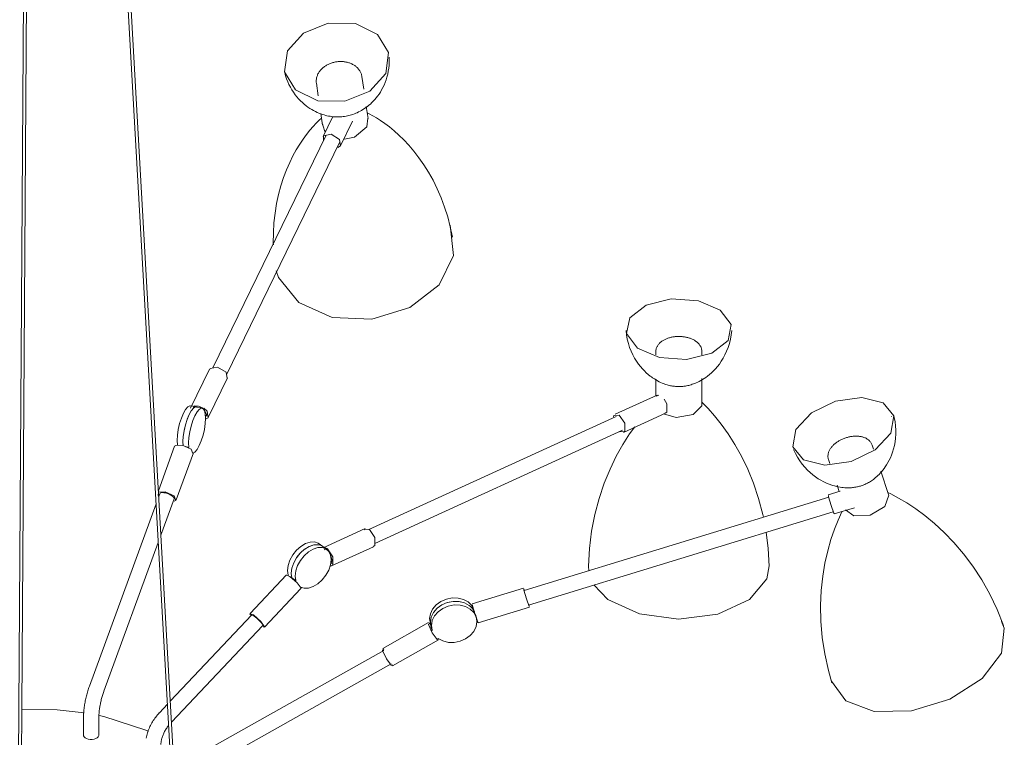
# Model space of a CAD drawing. Header units: millimetres. Extents: x 5752 to 11379, y 522 to 7258.
# Tile 10 of 15: x 8407 to 9049, y 4769 to 5237. Entities that reach past the tile are written whole.
import ezdxf

# ---------------------------------------------------------------- set-up
doc = ezdxf.new("R2010")
doc.units = ezdxf.units.MM
doc.layers.add('E-LITE-EQPM', color=7, linetype='Continuous', lineweight=20)

# ---------------------------------------------------------------- blocks, each defined once
blk = doc.blocks.new('20047 - 20047 RETRO Copper pendant lamp 12L-458346-00 Isometrico PDF')
at = {"layer": 'E-LITE-EQPM', "color": 251, "lineweight": 9, "true_color": 0x636466}
for p, q in [((2438.82, 5587.93), (2486.89, 4740.4)), ((2488.88, 4740.52), (2440.78, 5588.55)), ((2392.42, 5581.91), (2386.2, 4664.13)), ((2388.2, 4664.14), (2394.41, 5581.68)), ((2612.12, 5191.8), (2610.92, 5199.99)), ((2581.23, 5195.63), (2582.43, 5187.44)), ((2614.93, 5172.6), (2613.77, 5180.54)), ((2584.11, 5176), (2585.25, 5168.25)), ((2591.67, 5173.48), (2585.59, 5160.99)), ((2597.27, 5155.29), (2604.87, 5170.89)), ((2587.64, 5161.77), (2513.66, 5009.97)), ((2522.63, 5005.54), (2596.6, 5157.35)), ((2802.68, 5020.7), (2802.68, 5018.54)), ((2832.68, 5018.51), (2832.68, 5020.7)), ((2511.61, 5009.18), (2499.16, 4983.64)), ((2510.85, 4977.95), (2523.3, 5003.49)), ((2802.68, 5002.71), (2802.68, 4991.87)), ((2832.68, 4986.28), (2832.68, 5003.11)), ((2803.56, 4992.27), (2776.13, 4979.72)), ((2802.77, 4991.56), (2804.69, 4992.22)), ((2503.01, 4984.47), (2499.29, 4985.32)), ((2501.56, 4985.15), (2501.03, 4984.06)), ((2501.11, 4983.77), (2501.77, 4984.23)), ((2501.5, 4985.15), (2504.38, 4985.02)), ((2502.44, 4984.48), (2503.5, 4984.26)), ((2506.73, 4983.62), (2503.01, 4984.47)), ((2504.38, 4985.02), (2507.43, 4983.79)), ((2496.93, 4976.48), (2498.22, 4979.55)), ((2498.26, 4979.63), (2499.65, 4982.06)), ((2499.69, 4982.12), (2501.08, 4983.74)), ((2509.5, 4978.6), (2510.18, 4980)), ((2776.75, 4978.36), (2615.37, 4904.52)), ((2781.54, 4967.9), (2808.97, 4980.45)), ((2956.38, 4978.2), (2956.39, 4978.13)), ((2494.9, 4969.08), (2495.75, 4972.77)), ((2495.78, 4972.89), (2496.89, 4976.38)), ((2494.15, 4961.88), (2494.33, 4965.21)), ((2494.34, 4965.33), (2494.88, 4968.96)), ((2619.31, 4895.33), (2780.91, 4969.27)), ((2488.78, 4958.98), (2478.14, 4929.83)), ((2494.28, 4959.3), (2494.15, 4961.78)), ((2495.85, 4958.63), (2498.04, 4958.13)), ((2944.62, 4956.98), (2943.74, 4959.63)), ((2489.83, 4923.96), (2500.99, 4954.52)), ((2498.04, 4958.13), (2497.89, 4957.71)), ((2915.28, 4950.13), (2916.12, 4947.63)), ((2954.53, 4927.31), (2949.4, 4942.66)), ((2920.84, 4933.48), (2922.23, 4929.32)), ((2477.75, 4927.42), (2478.17, 4926.82)), ((2482.53, 4929.04), (2478.04, 4928.93)), ((2479.03, 4927.9), (2478.35, 4926.04)), ((2922.91, 4929.52), (2915.12, 4927.14)), ((2915.37, 4926.63), (2915.36, 4925.91)), ((2954.64, 4926.95), (2954.45, 4927.34)), ((2476.64, 4921.37), (2433.21, 4802.44)), ((2479.78, 4900.81), (2488.42, 4924.47)), ((2915.43, 4925.66), (2716.67, 4864.77)), ((2719.62, 4855.22), (2918.38, 4916.11)), ((2918.93, 4914.71), (2932.25, 4918.79)), ((2613.11, 4905.14), (2585.68, 4892.59)), ((2612.32, 4904.43), (2615.81, 4904.54)), ((2442.6, 4799.01), (2478.07, 4896.13)), ((2576.66, 4893.56), (2579.61, 4894.51)), ((2579.7, 4894.53), (2582.45, 4894.6)), ((2582.52, 4894.59), (2583.76, 4894.3)), ((2585.46, 4893.42), (2582.98, 4895.23)), ((2568.36, 4886.22), (2570.73, 4889.19)), ((2570.79, 4889.26), (2573.54, 4891.7)), ((2573.63, 4891.77), (2576.58, 4893.52)), ((2584.95, 4893.76), (2585.52, 4893.38)), ((2587.94, 4891.61), (2585.46, 4893.42)), ((2588.18, 4892.08), (2586.3, 4891.22)), ((2586.84, 4892.71), (2588.38, 4891.99)), ((2591.09, 4880.77), (2618.52, 4893.32)), ((2565.29, 4879.36), (2566.44, 4882.75)), ((2566.48, 4882.84), (2568.3, 4886.13)), ((2590.46, 4882.13), (2591.88, 4882.78)), ((2561.72, 4874.98), (2537.96, 4849.82)), ((2564.87, 4876.01), (2565.27, 4879.26)), ((2565.25, 4873.02), (2564.87, 4875.92)), ((2758.88, 4877.67), (2758.74, 4880.57)), ((2563.9, 4873.95), (2561.68, 4874.78)), ((2565.25, 4873.02), (2567.73, 4871.21)), ((2567.73, 4871.21), (2567.38, 4870.84)), ((2771.44, 4858.98), (2762.24, 4868.52)), ((2547.42, 4840.9), (2571.17, 4866.05)), ((2716.36, 4866.25), (2682.92, 4856)), ((2663.13, 4855.4), (2666.58, 4856.88)), ((2666.7, 4856.91), (2670.41, 4857.63)), ((2670.53, 4857.64), (2674.25, 4857.56)), ((2674.36, 4857.55), (2677.83, 4856.66)), ((2677.93, 4856.63), (2680.91, 4855)), ((2656.18, 4847.42), (2657.62, 4850.4)), ((2657.68, 4850.49), (2659.97, 4853.14)), ((2660.05, 4853.21), (2663.01, 4855.34)), ((2680.99, 4854.94), (2681.71, 4854.36)), ((2683.28, 4852.69), (2681.7, 4854.37)), ((2682.7, 4854.98), (2683.16, 4855.12)), ((2683.28, 4852.69), (2682.7, 4854.98)), ((2683.17, 4855.49), (2683.16, 4854.77)), ((2683.72, 4852.83), (2683.28, 4852.69)), ((2683.34, 4852.61), (2684.43, 4850.77)), ((2686.73, 4843.57), (2720.17, 4853.82)), ((2719.93, 4855.05), (2719.84, 4855.37)), ((2539.06, 4848.79), (2485.92, 4792.53)), ((2654.45, 4843.84), (2624.47, 4827)), ((2655.37, 4843.96), (2655.96, 4841.68)), ((2655.65, 4844.22), (2655.78, 4845.78)), ((2655.65, 4844.12), (2656.16, 4841)), ((2656.12, 4841.1), (2655.65, 4843.82)), ((2685.61, 4846.82), (2685.02, 4849.11)), ((3028.16, 4844.61), (3029.97, 4840.14)), ((2486.7, 4778.79), (2546.33, 4841.93)), ((2655.66, 4840.83), (2656.12, 4841.1)), ((2655.96, 4841.68), (2656.54, 4839.39)), ((2656.12, 4841.1), (2656.71, 4838.81)), ((2656.71, 4838.81), (2656.21, 4838.53)), ((2630.84, 4815.66), (2660.82, 4832.51)), ((2660.2, 4833.23), (2660.67, 4833.49)), ((2625.2, 4825.69), (2502.09, 4756.53)), ((2624.44, 4825.65), (2625.22, 4826.71)), ((2506.99, 4747.82), (2630.1, 4816.97)), ((2917.49, 4804.61), (2915.24, 4812.57)), ((2389.17, 4773.79), (2389.17, 4784.98)), ((2484.05, 4790.55), (2478.85, 4785.04)), ((2429.3, 4781.63), (2429.3, 4770.44)), ((2439.3, 4770.44), (2439.3, 4781.63))]:
    blk.add_line(p, q, dxfattribs=at)
for points in [[(2606.64, 5234.59, 0), (2588.96, 5234.88, 0), (2572.73, 5228.35, 0), (2562.3, 5216.74, 0), (2560.46, 5203.17, 0), (2567.71, 5191.27, 0), (2582.1, 5184.23, 0)], [(2582.1, 5184.23, 0), (2599.79, 5183.93, 0), (2616.02, 5190.47, 0), (2626.45, 5202.07, 0), (2628.29, 5215.64, 0), (2621.04, 5227.55, 0), (2606.64, 5234.59, 0)], [(2601.06, 5209.41, 0), (2600.51, 5209.52, 0), (2599.95, 5209.62, 0), (2599.4, 5209.7, 0), (2598.83, 5209.77, 0), (2598.27, 5209.81, 0), (2597.7, 5209.84, 0), (2597.13, 5209.85, 0), (2596.56, 5209.84, 0), (2595.99, 5209.82, 0), (2595.41, 5209.77, 0), (2594.84, 5209.72, 0), (2594.27, 5209.64, 0), (2593.71, 5209.55, 0), (2593.15, 5209.43, 0), (2592.59, 5209.31, 0), (2592.03, 5209.16, 0), (2591.48, 5209, 0), (2590.94, 5208.82, 0), (2590.41, 5208.63, 0), (2589.88, 5208.42, 0), (2589.36, 5208.2, 0), (2588.85, 5207.95, 0), (2588.35, 5207.7, 0), (2587.86, 5207.43, 0), (2587.38, 5207.14, 0), (2586.92, 5206.84, 0), (2586.47, 5206.52, 0), (2586.03, 5206.19, 0), (2585.6, 5205.85, 0), (2585.19, 5205.49, 0), (2584.79, 5205.12, 0), (2584.41, 5204.74, 0), (2584.05, 5204.34, 0), (2583.71, 5203.93, 0), (2583.38, 5203.51, 0), (2583.07, 5203.08, 0), (2582.79, 5202.64, 0), (2582.52, 5202.19, 0), (2582.27, 5201.72, 0), (2582.05, 5201.25, 0), (2581.85, 5200.77, 0), (2581.67, 5200.28, 0), (2581.52, 5199.79, 0), (2581.39, 5199.29, 0), (2581.29, 5198.78, 0), (2581.21, 5198.27, 0), (2581.16, 5197.76, 0), (2581.13, 5197.25, 0), (2581.14, 5196.74, 0), (2581.16, 5196.22, 0), (2581.22, 5195.71, 0), (2581.23, 5195.63, 0)], [(2588.03, 5174.51, 0), (2589.08, 5174.29, 0), (2590.11, 5174.11, 0), (2591.13, 5173.96, 0), (2592.12, 5173.85, 0), (2593.1, 5173.77, 0), (2594.07, 5173.72, 0), (2595.03, 5173.7, 0), (2595.97, 5173.72, 0), (2596.91, 5173.76, 0), (2597.83, 5173.83, 0), (2598.75, 5173.92, 0), (2599.66, 5174.04, 0), (2600.57, 5174.19, 0), (2601.48, 5174.37, 0), (2602.39, 5174.58, 0), (2603.3, 5174.82, 0), (2604.2, 5175.08, 0), (2605.11, 5175.38, 0), (2606.03, 5175.71, 0), (2606.95, 5176.08, 0), (2607.87, 5176.48, 0), (2608.8, 5176.92, 0), (2609.74, 5177.4, 0), (2610.68, 5177.92, 0), (2611.63, 5178.49, 0), (2612.58, 5179.11, 0), (2613.54, 5179.78, 0), (2614.51, 5180.5, 0), (2615.47, 5181.28, 0), (2616.44, 5182.12, 0), (2617.4, 5183.03, 0), (2618.36, 5184, 0), (2619.32, 5185.04, 0), (2620.26, 5186.15, 0), (2621.18, 5187.34, 0), (2622.09, 5188.61, 0), (2622.96, 5189.96, 0), (2623.8, 5191.39, 0), (2624.6, 5192.9, 0), (2625.36, 5194.48, 0), (2626.06, 5196.15, 0), (2626.69, 5197.9, 0), (2627.25, 5199.71, 0), (2627.74, 5201.59, 0), (2628.13, 5203.54, 0), (2628.44, 5205.53, 0), (2628.64, 5207.57, 0), (2628.74, 5209.64, 0), (2628.73, 5211.73, 0), (2628.69, 5212.61, 0)], [(2610.92, 5199.99, 0), (2610.83, 5200.49, 0), (2610.71, 5200.99, 0), (2610.57, 5201.49, 0), (2610.41, 5201.97, 0), (2610.21, 5202.45, 0), (2610, 5202.92, 0), (2609.76, 5203.37, 0), (2609.49, 5203.82, 0), (2609.21, 5204.25, 0), (2608.9, 5204.67, 0), (2608.57, 5205.07, 0), (2608.23, 5205.46, 0), (2607.86, 5205.84, 0), (2607.48, 5206.2, 0), (2607.08, 5206.54, 0), (2606.66, 5206.87, 0), (2606.23, 5207.18, 0), (2605.79, 5207.47, 0), (2605.33, 5207.75, 0), (2604.86, 5208.01, 0), (2604.37, 5208.26, 0), (2603.88, 5208.48, 0), (2603.37, 5208.69, 0), (2602.86, 5208.89, 0), (2602.33, 5209.06, 0), (2601.8, 5209.22, 0), (2601.26, 5209.36, 0), (2601.06, 5209.41, 0)], [(2560.58, 5202.62, 0), (2561.13, 5200.59, 0), (2561.78, 5198.61, 0), (2562.52, 5196.69, 0), (2563.35, 5194.84, 0), (2564.26, 5193.06, 0), (2565.24, 5191.36, 0), (2566.28, 5189.75, 0), (2567.37, 5188.22, 0), (2568.5, 5186.79, 0), (2569.66, 5185.44, 0), (2570.86, 5184.19, 0), (2572.07, 5183.03, 0), (2573.29, 5181.95, 0), (2574.52, 5180.96, 0), (2575.75, 5180.05, 0), (2576.97, 5179.23, 0), (2578.19, 5178.47, 0), (2579.39, 5177.79, 0), (2580.58, 5177.17, 0), (2581.76, 5176.62, 0), (2582.91, 5176.13, 0), (2584.05, 5175.69, 0), (2585.17, 5175.3, 0), (2586.27, 5174.97, 0), (2587.35, 5174.67, 0), (2588.03, 5174.51, 0)], [(2584.56, 5172.95, 0), (2582.98, 5171.49, 0), (2581.07, 5169.6, 0), (2579.06, 5167.45, 0), (2576.97, 5165.02, 0), (2574.81, 5162.3, 0), (2572.6, 5159.28, 0), (2570.37, 5155.93, 0), (2568.14, 5152.25, 0), (2565.95, 5148.23, 0), (2563.82, 5143.88, 0), (2561.78, 5139.18, 0), (2559.88, 5134.14, 0), (2558.14, 5128.79, 0), (2556.61, 5123.13, 0), (2555.31, 5117.18, 0), (2554.29, 5110.99, 0), (2553.56, 5104.59, 0), (2553.16, 5098.01, 0), (2553.1, 5091.31, 0), (2553.15, 5090.19, 0)], [(2599.49, 5159.15, 0), (2606.18, 5160.43, 0), (2614.04, 5167.23, 0), (2614.77, 5172.89, 0)], [(2669.92, 5095.28, 0), (2668.58, 5101.94, 0), (2666.9, 5108.46, 0), (2664.9, 5114.81, 0), (2662.62, 5120.93, 0), (2660.08, 5126.8, 0), (2657.32, 5132.37, 0), (2654.38, 5137.63, 0), (2651.3, 5142.55, 0), (2648.11, 5147.12, 0), (2644.86, 5151.33, 0), (2641.59, 5155.19, 0), (2638.32, 5158.7, 0), (2635.09, 5161.86, 0), (2631.94, 5164.69, 0), (2628.88, 5167.21, 0), (2625.93, 5169.43, 0), (2623.12, 5171.38, 0), (2620.46, 5173.06, 0), (2617.96, 5174.51, 0), (2615.62, 5175.75, 0), (2614.38, 5176.34, 0)], [(2669.92, 5095.28, 0), (2668.58, 5101.94, 0), (2666.9, 5108.46, 0), (2664.9, 5114.81, 0), (2662.62, 5120.93, 0), (2660.08, 5126.8, 0), (2657.32, 5132.37, 0), (2654.38, 5137.63, 0), (2651.3, 5142.55, 0), (2648.11, 5147.12, 0), (2644.86, 5151.33, 0), (2641.59, 5155.19, 0), (2638.32, 5158.7, 0), (2635.09, 5161.86, 0), (2631.94, 5164.69, 0), (2628.88, 5167.21, 0), (2625.93, 5169.43, 0), (2623.12, 5171.38, 0), (2620.46, 5173.06, 0), (2617.96, 5174.51, 0), (2615.62, 5175.75, 0), (2614.38, 5176.34, 0)], [(2585.29, 5169.19, 0), (2586.46, 5164.94, 0), (2586.99, 5164.16, 0)], [(2585.88, 5158.14, 0), (2585.88, 5161.45, 0), (2590.81, 5162.36, 0)], [(2590.81, 5162.36, 0), (2596.35, 5159.06, 0), (2596.97, 5154.83, 0), (2595.27, 5153.85, 0)], [(2668.45, 5103, 0), (2670.63, 5083.31, 0), (2661.29, 5064.15, 0), (2642.28, 5049.3, 0), (2617.37, 5041.72, 0), (2591.5, 5042.9, 0)], [(2591.5, 5042.9, 0), (2569.77, 5052.6, 0), (2556.51, 5068.91, 0), (2555, 5073.27, 0)], [(2844.72, 5047.64, 0), (2830.38, 5053.79, 0), (2812.64, 5054.97, 0), (2796.25, 5050.88, 0), (2785.6, 5042.6, 0), (2783.55, 5032.36, 0), (2790.64, 5022.9, 0)], [(2790.64, 5022.9, 0), (2804.98, 5016.75, 0), (2822.72, 5015.56, 0), (2839.11, 5019.66, 0), (2849.76, 5027.94, 0), (2851.81, 5038.18, 0), (2844.72, 5047.64, 0)], [(2783.21, 5034.42, 0), (2783.53, 5031.49, 0), (2784.04, 5028.64, 0), (2784.72, 5025.9, 0), (2785.56, 5023.27, 0), (2786.54, 5020.79, 0), (2787.62, 5018.47, 0), (2788.78, 5016.32, 0), (2790.01, 5014.33, 0), (2791.28, 5012.51, 0), (2792.57, 5010.85, 0), (2793.87, 5009.35, 0), (2795.16, 5007.99, 0), (2796.44, 5006.77, 0), (2797.69, 5005.67, 0), (2798.91, 5004.69, 0), (2799.72, 5004.08, 0)], [(2852.15, 5034.42, 0), (2851.83, 5031.49, 0), (2851.32, 5028.64, 0), (2850.64, 5025.9, 0), (2849.8, 5023.27, 0), (2848.83, 5020.79, 0), (2847.74, 5018.47, 0), (2846.58, 5016.32, 0), (2845.35, 5014.33, 0), (2844.08, 5012.51, 0), (2842.79, 5010.85, 0), (2841.49, 5009.35, 0), (2840.2, 5007.99, 0), (2838.92, 5006.77, 0), (2837.67, 5005.67, 0), (2836.45, 5004.69, 0), (2835.27, 5003.81, 0), (2834.12, 5003.03, 0), (2833.02, 5002.34, 0), (2831.96, 5001.72, 0), (2830.94, 5001.18, 0), (2829.96, 5000.69, 0), (2829.02, 5000.27, 0), (2828.12, 4999.89, 0), (2827.26, 4999.56, 0), (2826.44, 4999.27, 0), (2825.64, 4999.01, 0), (2824.88, 4998.79, 0), (2824.14, 4998.59, 0), (2823.44, 4998.43, 0), (2822.75, 4998.28, 0), (2822.08, 4998.16, 0), (2821.44, 4998.06, 0), (2820.81, 4997.97, 0), (2820.19, 4997.91, 0), (2819.58, 4997.85, 0), (2818.98, 4997.82, 0), (2818.39, 4997.79, 0), (2817.8, 4997.78, 0), (2817.21, 4997.79, 0), (2816.61, 4997.81, 0), (2816.02, 4997.84, 0), (2815.41, 4997.88, 0), (2814.8, 4997.95, 0), (2814.18, 4998.02, 0), (2813.53, 4998.12, 0), (2812.88, 4998.23, 0), (2812.2, 4998.37, 0), (2811.5, 4998.53, 0), (2810.78, 4998.71, 0), (2810.02, 4998.92, 0), (2809.24, 4999.16, 0), (2808.43, 4999.44, 0), (2807.58, 4999.75, 0), (2806.7, 5000.11, 0), (2805.78, 5000.52, 0), (2804.81, 5000.98, 0), (2803.81, 5001.5, 0), (2802.77, 5002.09, 0), (2801.68, 5002.75, 0), (2800.55, 5003.49, 0), (2799.72, 5004.08, 0)], [(2802.68, 5020.7, 0), (2802.7, 5021.16, 0), (2802.75, 5021.63, 0), (2802.83, 5022.09, 0), (2802.94, 5022.55, 0), (2803.08, 5022.99, 0), (2803.24, 5023.43, 0), (2803.44, 5023.85, 0), (2803.66, 5024.26, 0), (2803.9, 5024.66, 0), (2804.17, 5025.04, 0), (2804.45, 5025.41, 0), (2804.76, 5025.77, 0), (2805.08, 5026.11, 0), (2805.42, 5026.44, 0), (2805.78, 5026.75, 0), (2806.15, 5027.05, 0), (2806.54, 5027.34, 0), (2806.94, 5027.61, 0), (2807.35, 5027.88, 0), (2807.78, 5028.12, 0), (2808.22, 5028.36, 0), (2808.67, 5028.59, 0), (2809.13, 5028.8, 0), (2809.61, 5029, 0), (2810.09, 5029.18, 0), (2810.58, 5029.36, 0), (2811.08, 5029.52, 0), (2811.59, 5029.67, 0), (2812.1, 5029.81, 0), (2812.63, 5029.93, 0), (2813.15, 5030.04, 0), (2813.69, 5030.14, 0), (2814.23, 5030.23, 0), (2814.77, 5030.3, 0), (2815.32, 5030.36, 0), (2815.87, 5030.41, 0), (2816.42, 5030.45, 0), (2816.98, 5030.47, 0), (2817.53, 5030.48, 0), (2818.09, 5030.48, 0), (2818.64, 5030.46, 0), (2819.19, 5030.43, 0), (2819.75, 5030.39, 0), (2820.29, 5030.34, 0), (2820.84, 5030.27, 0), (2821.38, 5030.19, 0), (2821.92, 5030.1, 0), (2822.45, 5029.99, 0), (2822.98, 5029.87, 0), (2823.5, 5029.74, 0), (2824.01, 5029.6, 0), (2824.51, 5029.45, 0), (2825.01, 5029.28, 0), (2825.5, 5029.1, 0), (2825.97, 5028.91, 0), (2826.44, 5028.7, 0), (2826.9, 5028.48, 0), (2827.34, 5028.25, 0), (2827.78, 5028.01, 0), (2828.2, 5027.76, 0), (2828.61, 5027.49, 0), (2828.92, 5027.27, 0)], [(2832.68, 5020.7, 0), (2832.66, 5021.16, 0), (2832.62, 5021.63, 0), (2832.54, 5022.09, 0), (2832.42, 5022.55, 0), (2832.28, 5022.99, 0), (2832.12, 5023.43, 0), (2831.92, 5023.85, 0), (2831.7, 5024.26, 0), (2831.46, 5024.66, 0), (2831.19, 5025.04, 0), (2830.91, 5025.41, 0), (2830.6, 5025.77, 0), (2830.28, 5026.11, 0), (2829.94, 5026.44, 0), (2829.58, 5026.75, 0), (2829.21, 5027.05, 0), (2828.92, 5027.27, 0)], [(2511.67, 5009.23, 0), (2511.91, 5009.65, 0), (2516.83, 5010.56, 0)], [(2516.83, 5010.56, 0), (2522.38, 5007.25, 0), (2523, 5003.03, 0)], [(2957.91, 4978.67, 0), (2950.97, 4987.17, 0), (2937.06, 4990.68, 0), (2919.9, 4988.27, 0), (2904.09, 4980.59, 0), (2893.87, 4969.68, 0), (2891.97, 4958.47, 0)], [(2490.67, 4959.41, 0), (2490.62, 4959.75, 0), (2490.43, 4962.64, 0), (2490.61, 4966.07, 0), (2491.16, 4969.81, 0), (2492.03, 4973.62, 0), (2493.17, 4977.23, 0), (2494.5, 4980.39, 0), (2495.92, 4982.9, 0), (2497.35, 4984.58, 0), (2498.68, 4985.32, 0), (2499.83, 4985.07, 0)], [(2503.52, 4984.24, 0), (2502.4, 4984.47, 0), (2501.77, 4984.23, 0)], [(2807.62, 4979.97, 0), (2815.96, 4977.68, 0), (2827, 4979.49, 0), (2832.58, 4985.28, 0), (2832.65, 4986.56, 0)], [(2808.04, 4989.67, 0), (2809.76, 4986.47, 0), (2809.76, 4981.16, 0), (2808.77, 4980.49, 0)], [(2872.82, 4912.55, 0), (2872.46, 4914.39, 0), (2869.68, 4924.85, 0), (2866.35, 4934.72, 0), (2862.59, 4943.91, 0), (2858.5, 4952.36, 0), (2854.2, 4960.06, 0), (2849.78, 4966.99, 0), (2845.35, 4973.18, 0), (2840.98, 4978.64, 0), (2836.75, 4983.43, 0), (2832.7, 4987.59, 0), (2832.68, 4987.61, 0)], [(2501.07, 4983.73, 0), (2499.64, 4982.05, 0), (2498.22, 4979.54, 0), (2496.89, 4976.38, 0), (2495.75, 4972.77, 0), (2494.88, 4968.96, 0), (2494.33, 4965.22, 0), (2494.15, 4961.78, 0), (2494.28, 4959.28, 0)], [(2500.66, 4954.37, 0), (2501.99, 4955.11, 0), (2503.42, 4956.8, 0), (2504.85, 4959.31, 0), (2506.17, 4962.47, 0), (2507.31, 4966.08, 0), (2508.18, 4969.89, 0), (2508.73, 4973.63, 0), (2508.91, 4977.07, 0), (2508.72, 4979.95, 0), (2508.17, 4982.09, 0), (2507.3, 4983.35, 0), (2506.16, 4983.63, 0), (2504.83, 4982.92, 0), (2503.4, 4981.27, 0), (2501.98, 4978.78, 0), (2500.65, 4975.63, 0), (2499.5, 4972.04, 0), (2498.62, 4968.23, 0), (2498.06, 4964.48, 0), (2497.87, 4961.03, 0), (2498.04, 4958.13, 0)], [(2507.72, 4983.62, 0), (2509.93, 4981.71, 0), (2510.55, 4977.48, 0), (2509.36, 4976.67, 0)], [(2509.08, 4978.05, 0), (2509.65, 4979.73, 0), (2508.21, 4982.11, 0)], [(2774.94, 4978.03, 0), (2775.34, 4979.01, 0), (2778.83, 4979.12, 0)], [(2778.83, 4979.12, 0), (2782.33, 4973.92, 0), (2782.33, 4968.61, 0), (2779.13, 4968.3, 0)], [(2891.97, 4958.47, 0), (2898.91, 4949.97, 0), (2912.82, 4946.45, 0), (2929.98, 4948.86, 0), (2945.79, 4956.55, 0), (2956.01, 4967.46, 0), (2957.91, 4978.67, 0)], [(2892.53, 4956.8, 0), (2893.73, 4954.19, 0), (2895.08, 4951.71, 0), (2896.57, 4949.36, 0), (2898.15, 4947.18, 0), (2899.82, 4945.17, 0), (2901.54, 4943.33, 0), (2903.29, 4941.67, 0), (2905.05, 4940.18, 0), (2906.8, 4938.86, 0), (2908.53, 4937.69, 0), (2910.22, 4936.67, 0), (2911.86, 4935.78, 0), (2913.44, 4935.02, 0), (2914.97, 4934.36, 0), (2916.44, 4933.81, 0), (2917.84, 4933.34, 0), (2919.17, 4932.95, 0), (2920.45, 4932.63, 0), (2921.66, 4932.37, 0), (2922.81, 4932.16, 0), (2923.9, 4932, 0), (2924.94, 4931.89, 0), (2925.93, 4931.81, 0), (2926.87, 4931.76, 0), (2927.76, 4931.74, 0), (2928.61, 4931.75, 0), (2929.42, 4931.77, 0), (2930.2, 4931.82, 0), (2930.95, 4931.89, 0), (2931.66, 4931.97, 0), (2932.35, 4932.06, 0), (2933.02, 4932.17, 0), (2933.66, 4932.29, 0), (2934.29, 4932.43, 0), (2934.9, 4932.58, 0), (2935.51, 4932.73, 0), (2936.1, 4932.91, 0), (2936.68, 4933.09, 0), (2937.26, 4933.29, 0), (2937.83, 4933.5, 0), (2938.41, 4933.73, 0), (2938.99, 4933.97, 0), (2939.57, 4934.24, 0), (2940.15, 4934.52, 0), (2940.75, 4934.83, 0), (2941.35, 4935.15, 0), (2941.97, 4935.51, 0), (2942.6, 4935.9, 0), (2943.24, 4936.31, 0), (2943.91, 4936.77, 0), (2944.58, 4937.26, 0), (2945.28, 4937.8, 0), (2946, 4938.38, 0), (2946.73, 4939.02, 0), (2947.48, 4939.72, 0), (2948.26, 4940.48, 0), (2949.05, 4941.31, 0), (2949.86, 4942.22, 0), (2950.68, 4943.21, 0), (2951.51, 4944.29, 0), (2952.35, 4945.47, 0), (2953.18, 4946.76, 0), (2954.01, 4948.16, 0), (2954.83, 4949.69, 0), (2955.62, 4951.34, 0), (2956.37, 4953.12, 0), (2957.07, 4955.05, 0), (2957.7, 4957.11, 0), (2958.25, 4959.31, 0), (2958.69, 4961.65, 0), (2959.01, 4964.11, 0), (2959.18, 4966.69, 0), (2959.2, 4969.36, 0), (2959.03, 4972.1, 0), (2958.68, 4974.89, 0), (2958.14, 4977.7, 0), (2957.92, 4978.64, 0)], [(2758.69, 4880.56, 0), (2759.33, 4892.1, 0), (2760.76, 4903.42, 0), (2762.9, 4914.39, 0), (2765.68, 4924.85, 0), (2769.01, 4934.72, 0), (2772.77, 4943.91, 0), (2776.86, 4952.36, 0), (2781.17, 4960.06, 0), (2785.58, 4966.99, 0), (2788.89, 4971.61, 0)], [(2943.74, 4959.63, 0), (2943.57, 4960.07, 0), (2943.38, 4960.5, 0), (2943.16, 4960.92, 0), (2942.91, 4961.32, 0), (2942.64, 4961.7, 0), (2942.34, 4962.06, 0), (2942.02, 4962.41, 0), (2941.68, 4962.73, 0), (2941.33, 4963.03, 0), (2940.95, 4963.32, 0), (2940.57, 4963.58, 0), (2940.16, 4963.83, 0), (2939.75, 4964.06, 0), (2939.32, 4964.27, 0), (2938.88, 4964.46, 0), (2938.43, 4964.63, 0), (2937.97, 4964.79, 0), (2937.5, 4964.93, 0), (2937.02, 4965.05, 0), (2936.54, 4965.15, 0), (2936.04, 4965.24, 0), (2935.54, 4965.32, 0), (2935.04, 4965.38, 0), (2934.52, 4965.42, 0), (2934, 4965.45, 0), (2933.48, 4965.46, 0), (2932.95, 4965.46, 0), (2932.42, 4965.44, 0), (2931.89, 4965.41, 0), (2931.35, 4965.36, 0), (2930.81, 4965.31, 0), (2930.27, 4965.23, 0), (2929.73, 4965.14, 0), (2929.19, 4965.04, 0), (2928.65, 4964.93, 0), (2928.11, 4964.8, 0), (2927.58, 4964.66, 0), (2927.04, 4964.51, 0), (2926.51, 4964.34, 0), (2925.98, 4964.16, 0), (2925.46, 4963.97, 0), (2924.95, 4963.77, 0), (2924.43, 4963.55, 0), (2923.93, 4963.32, 0), (2923.43, 4963.09, 0), (2922.94, 4962.84, 0), (2922.46, 4962.58, 0), (2921.99, 4962.31, 0), (2921.53, 4962.03, 0), (2921.08, 4961.73, 0), (2920.64, 4961.43, 0), (2920.21, 4961.12, 0), (2919.79, 4960.8, 0), (2919.39, 4960.48, 0), (2918.99, 4960.14, 0), (2918.62, 4959.79, 0), (2918.25, 4959.44, 0), (2917.9, 4959.07, 0), (2917.57, 4958.7, 0), (2917.25, 4958.32, 0), (2916.95, 4957.93, 0), (2916.67, 4957.53, 0), (2916.4, 4957.13, 0), (2916.16, 4956.72, 0), (2915.93, 4956.3, 0), (2915.72, 4955.87, 0), (2915.54, 4955.43, 0), (2915.37, 4954.99, 0), (2915.23, 4954.54, 0), (2915.12, 4954.09, 0), (2915.03, 4953.63, 0), (2914.96, 4953.17, 0), (2914.93, 4952.7, 0), (2914.92, 4952.23, 0), (2914.95, 4951.76, 0), (2915, 4951.29, 0), (2915.09, 4950.83, 0), (2915.14, 4950.61, 0)], [(2493.69, 4959.6, 0), (2489.05, 4959.37, 0), (2488.85, 4959, 0)], [(2500.72, 4954.13, 0), (2499.52, 4956.98, 0), (2493.69, 4959.6, 0)], [(2915.28, 4950.13, 0), (2915.15, 4950.58, 0), (2915.14, 4950.61, 0)], [(2479, 4927.78, 0), (2479.24, 4928.21, 0), (2479.79, 4928.49, 0), (2480.6, 4928.62, 0), (2481.63, 4928.58, 0), (2482.81, 4928.38, 0), (2484.04, 4928.03, 0), (2485.25, 4927.56, 0), (2486.36, 4926.99, 0), (2487.29, 4926.37, 0), (2487.98, 4925.73, 0), (2488.37, 4925.13, 0)], [(2488.56, 4923.12, 0), (2489.56, 4923.57, 0), (2488.36, 4926.42, 0), (2482.53, 4929.04, 0)], [(2926.32, 4917.44, 0), (2931.72, 4913.4, 0), (2942.49, 4913.99, 0), (2951.99, 4919.61, 0), (2954.64, 4926.95, 0)], [(3029.41, 4841.97, 0), (3025.27, 4852.38, 0), (3020.51, 4862.36, 0), (3015.2, 4871.8, 0), (3009.45, 4880.61, 0), (3003.39, 4888.71, 0), (2997.12, 4896.08, 0), (2990.77, 4902.68, 0), (2984.44, 4908.54, 0), (2978.23, 4913.66, 0), (2972.21, 4918.1, 0), (2966.46, 4921.89, 0), (2961.03, 4925.1, 0), (2955.95, 4927.78, 0), (2954.08, 4928.67, 0)], [(2488.37, 4925.13, 0), (2488.45, 4924.6, 0), (2488.42, 4924.48, 0)], [(2915.36, 4925.91, 0), (2917.02, 4920.2, 0), (2918.68, 4915.21, 0), (2918.92, 4914.97, 0)], [(2915.24, 4812.57, 0), (2912.85, 4823.42, 0), (2911.23, 4834.2, 0), (2910.34, 4844.77, 0), (2910.15, 4855, 0), (2910.58, 4864.78, 0), (2911.56, 4874.03, 0), (2913, 4882.68, 0), (2914.81, 4890.68, 0), (2916.89, 4898.02, 0), (2919.17, 4904.68, 0), (2921.57, 4910.68, 0), (2924.01, 4916.04, 0), (2924.15, 4916.31, 0)], [(2615.81, 4904.54, 0), (2619.31, 4899.33, 0), (2619.31, 4894.03, 0), (2618.32, 4893.36, 0)], [(2876.68, 4880.56, 0), (2876.03, 4892.1, 0), (2874.68, 4902.78, 0)], [(2562.95, 4874.23, 0), (2562.79, 4874.75, 0), (2562.39, 4877.73, 0), (2562.79, 4881.07, 0), (2563.95, 4884.56, 0), (2565.81, 4887.94, 0), (2568.24, 4890.99, 0), (2571.06, 4893.52, 0), (2574.09, 4895.33, 0), (2577.13, 4896.32, 0), (2579.96, 4896.41, 0), (2582.4, 4895.6, 0), (2583.17, 4895.08, 0)], [(2582.45, 4894.6, 0), (2579.61, 4894.51, 0), (2576.58, 4893.52, 0), (2573.54, 4891.71, 0), (2570.72, 4889.18, 0), (2568.3, 4886.13, 0), (2566.44, 4882.75, 0), (2565.27, 4879.26, 0), (2564.87, 4875.92, 0), (2565.27, 4872.94, 0)], [(2585.52, 4893.38, 0), (2584.88, 4893.79, 0), (2583.76, 4894.3, 0)], [(2570.87, 4866.99, 0), (2573.31, 4866.18, 0), (2576.14, 4866.28, 0), (2579.18, 4867.27, 0), (2582.21, 4869.09, 0), (2585.04, 4871.62, 0), (2587.46, 4874.68, 0), (2589.31, 4878.06, 0), (2590.47, 4881.54, 0), (2590.87, 4884.89, 0), (2590.47, 4887.86, 0), (2589.29, 4890.27, 0), (2587.43, 4891.95, 0), (2585.01, 4892.78, 0), (2582.18, 4892.72, 0), (2579.15, 4891.75, 0), (2576.11, 4889.96, 0), (2573.28, 4887.45, 0), (2570.84, 4884.41, 0), (2568.97, 4881.03, 0), (2567.78, 4877.55, 0), (2567.36, 4874.2, 0), (2567.73, 4871.21, 0)], [(2588.38, 4891.99, 0), (2591.88, 4886.78, 0), (2591.88, 4881.48, 0), (2590.37, 4880.61, 0)], [(2590.58, 4882.19, 0), (2591.49, 4884.42, 0), (2590.22, 4888.64, 0)], [(2876.61, 4880.92, 0), (2875.16, 4872.45, 0), (2863.7, 4858.82, 0), (2843.12, 4849.4, 0), (2817.5, 4846.07, 0), (2791.92, 4849.49, 0), (2771.44, 4858.98, 0)], [(2571.17, 4866.09, 0), (2571.22, 4866.25, 0), (2568.67, 4869.69, 0), (2563.9, 4873.95, 0)], [(2716.83, 4865.15, 0), (2716.61, 4865.74, 0), (2716.6, 4865.02, 0)], [(2716.6, 4865.02, 0), (2718.26, 4859.31, 0), (2719.92, 4854.32, 0), (2719.93, 4855.05, 0)], [(2655.57, 4843.29, 0), (2655.07, 4846.4, 0), (2655.57, 4849.61, 0), (2657.04, 4852.68, 0), (2659.38, 4855.42, 0), (2662.44, 4857.63, 0), (2666, 4859.16, 0), (2669.83, 4859.92, 0), (2673.66, 4859.85, 0), (2677.24, 4858.95, 0), (2680.32, 4857.29, 0), (2682.7, 4854.98, 0)], [(2680.9, 4855.01, 0), (2677.82, 4856.67, 0), (2674.24, 4857.56, 0), (2670.41, 4857.63, 0), (2666.58, 4856.88, 0), (2663.02, 4855.34, 0), (2659.97, 4853.13, 0), (2657.62, 4850.4, 0), (2656.15, 4847.32, 0), (2655.78, 4845.78, 0)], [(2540.14, 4848.79, 0), (2537.92, 4849.62, 0), (2538.28, 4848.85, 0)], [(2685.26, 4847.91, 0), (2683.92, 4850.33, 0), (2681.57, 4852.66, 0), (2678.51, 4854.34, 0), (2674.95, 4855.26, 0), (2671.12, 4855.36, 0), (2667.29, 4854.63, 0), (2663.71, 4853.12, 0), (2660.63, 4850.92, 0), (2658.27, 4848.2, 0), (2656.77, 4845.14, 0), (2656.23, 4841.94, 0), (2656.71, 4838.81, 0)], [(2683.16, 4854.77, 0), (2684.81, 4849.06, 0), (2686.48, 4844.08, 0), (2686.71, 4843.83, 0)], [(2539.06, 4848.79, 0), (2539.11, 4848.83, 0), (2539.44, 4848.78, 0), (2539.99, 4848.49, 0), (2540.73, 4848, 0), (2541.6, 4847.32, 0), (2542.55, 4846.51, 0), (2543.5, 4845.63, 0), (2544.4, 4844.72, 0), (2545.18, 4843.86, 0), (2545.8, 4843.1, 0)], [(2546.44, 4841.14, 0), (2547.46, 4841.1, 0), (2544.91, 4844.53, 0), (2540.14, 4848.79, 0)], [(2545.8, 4843.1, 0), (2546.2, 4842.49, 0), (2546.36, 4842.08, 0), (2546.27, 4841.89, 0)], [(2654.42, 4842.5, 0), (2655.21, 4843.55, 0), (2655.54, 4843.23, 0)], [(2660.67, 4833.49, 0), (2663.75, 4831.83, 0), (2667.33, 4830.94, 0), (2671.16, 4830.87, 0), (2674.99, 4831.63, 0), (2678.55, 4833.17, 0), (2681.6, 4835.38, 0), (2683.95, 4838.11, 0), (2685.42, 4841.19, 0), (2685.91, 4844.39, 0), (2685.66, 4846.61, 0)], [(2660.89, 4833.22, 0), (2660.07, 4832.8, 0), (2656.85, 4837.12, 0), (2654.42, 4842.5, 0)], [(3029.97, 4840.14, 0), (3028.12, 4823.81, 0), (3015.48, 4807.29, 0), (2994.53, 4793.86, 0), (2969.44, 4786.17, 0), (2945.17, 4785.75, 0), (2926.53, 4792.68, 0), (2917.21, 4805.59, 0)], [(2631, 4816.15, 0), (2630.08, 4815.95, 0), (2626.87, 4820.28, 0), (2624.44, 4825.65, 0)], [(2429.3, 4781.63, 0), (2429.31, 4782.37, 0), (2429.33, 4783.11, 0), (2429.36, 4783.87, 0), (2429.4, 4784.64, 0), (2429.46, 4785.42, 0), (2429.53, 4786.2, 0), (2429.61, 4787, 0), (2429.7, 4787.8, 0), (2429.81, 4788.61, 0), (2429.92, 4789.42, 0), (2430.05, 4790.24, 0), (2430.19, 4791.06, 0), (2430.34, 4791.88, 0), (2430.5, 4792.7, 0), (2430.67, 4793.53, 0), (2430.85, 4794.35, 0), (2431.04, 4795.17, 0), (2431.24, 4795.99, 0), (2431.45, 4796.8, 0), (2431.67, 4797.61, 0), (2431.9, 4798.42, 0), (2432.13, 4799.21, 0), (2432.38, 4800, 0), (2432.63, 4800.78, 0), (2432.89, 4801.55, 0), (2433.16, 4802.3, 0), (2433.21, 4802.44, 0)], [(2439.3, 4781.63, 0), (2439.31, 4782.19, 0), (2439.32, 4782.77, 0), (2439.35, 4783.37, 0), (2439.38, 4783.98, 0), (2439.43, 4784.61, 0), (2439.48, 4785.26, 0), (2439.55, 4785.91, 0), (2439.63, 4786.58, 0), (2439.72, 4787.26, 0), (2439.81, 4787.94, 0), (2439.92, 4788.64, 0), (2440.04, 4789.33, 0), (2440.17, 4790.04, 0), (2440.3, 4790.74, 0), (2440.45, 4791.45, 0), (2440.6, 4792.15, 0), (2440.77, 4792.86, 0), (2440.94, 4793.56, 0), (2441.12, 4794.25, 0), (2441.3, 4794.95, 0), (2441.5, 4795.63, 0), (2441.7, 4796.3, 0), (2441.91, 4796.97, 0), (2442.12, 4797.62, 0), (2442.34, 4798.27, 0), (2442.56, 4798.89, 0), (2442.6, 4799.01, 0)], [(2389.17, 4784.98, 0), (2389.16, 4785.66, 0), (2389.16, 4786.36, 0), (2389.14, 4787.07, 0), (2389.13, 4787.8, 0), (2389.11, 4788.54, 0), (2389.08, 4789.29, 0), (2389.05, 4790.05, 0)], [(2429.81, 4784.97, 0), (2412.2, 4786.93, 0), (2389.14, 4787.17, 0)], [(2470.2, 4768.45, 0), (2470.36, 4769.29, 0), (2470.56, 4770.13, 0), (2470.78, 4770.98, 0), (2471.02, 4771.81, 0), (2471.3, 4772.65, 0), (2471.59, 4773.48, 0), (2471.92, 4774.31, 0), (2472.27, 4775.13, 0), (2472.64, 4775.95, 0), (2473.03, 4776.76, 0), (2473.45, 4777.56, 0), (2473.89, 4778.35, 0), (2474.35, 4779.13, 0), (2474.83, 4779.9, 0), (2475.33, 4780.66, 0), (2475.86, 4781.41, 0), (2476.4, 4782.14, 0), (2476.96, 4782.86, 0), (2477.53, 4783.56, 0), (2478.13, 4784.25, 0), (2478.74, 4784.92, 0), (2478.85, 4785.04, 0)], [(2471.65, 4772.98, 0), (2469.96, 4773.72, 0), (2442.59, 4782.52, 0), (2439.43, 4783.21, 0)], [(2389.15, 4774.05, 0), (2389.13, 4773.46, 0), (2388.96, 4772.98, 0)], [(2479.82, 4764.25, 0), (2479.82, 4764.71, 0), (2479.85, 4765.18, 0), (2479.9, 4765.67, 0), (2479.96, 4766.17, 0), (2480.04, 4766.69, 0), (2480.15, 4767.22, 0), (2480.27, 4767.75, 0), (2480.41, 4768.3, 0), (2480.58, 4768.85, 0), (2480.76, 4769.41, 0), (2480.96, 4769.98, 0), (2481.18, 4770.54, 0), (2481.42, 4771.11, 0), (2481.68, 4771.68, 0), (2481.96, 4772.25, 0), (2482.25, 4772.82, 0), (2482.57, 4773.38, 0), (2482.9, 4773.94, 0), (2483.24, 4774.49, 0), (2483.6, 4775.03, 0), (2483.98, 4775.57, 0), (2484.37, 4776.1, 0), (2484.77, 4776.61, 0)], [(2438.95, 4769.38, 0), (2438.31, 4768.72, 0), (2437.41, 4768.18, 0), (2436.29, 4767.79, 0), (2435.03, 4767.59, 0), (2433.73, 4767.58, 0), (2432.46, 4767.76, 0), (2431.32, 4768.13, 0), (2430.38, 4768.65, 0), (2429.71, 4769.3, 0), (2429.35, 4770.02, 0), (2429.33, 4770.78, 0)], [(2439.28, 4770.7, 0), (2439.27, 4770.11, 0), (2438.95, 4769.38, 0)]]:
    blk.add_polyline3d(points, dxfattribs=at)

msp = doc.modelspace()

# ---------------------------------------------------------------- block references
at = {"layer": 'E-LITE-EQPM', "lineweight": 9}
msp.add_blockref('20047 - 20047 RETRO Copper pendant lamp 12L-458346-00 Isometrico PDF', (6019.33, 0), dxfattribs=at)

doc.saveas('drawing.dxf')
